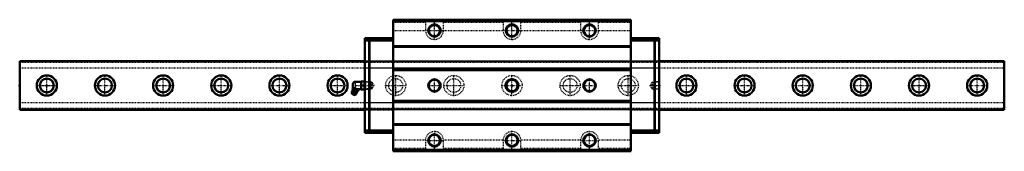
# Model space of a CAD drawing. Header units: millimetres. Extents: x -35 to 1235, y -85 to 85.
import ezdxf

# ---------------------------------------------------------------- set-up
doc = ezdxf.new("R2010")
doc.units = ezdxf.units.MM
doc.linetypes.add('Center', pattern=[1.5, 0.45, -0.5, 0.05, -0.5])
doc.linetypes.add('Dashed', pattern=[2, 1, -1])
for name, color, linetype, lineweight in [('2d ConnectionPoints', 7, 'Continuous', 50), ('AM_0', 7, 'Continuous', 50), ('AM_4', 3, 'Continuous', 25), ('AM_5', 3, 'Continuous', 25), ('AM_7', 7, 'Center', 25), ('AM_9', 6, 'Dashed', 25)]:
    doc.layers.add(name, color=color, linetype=linetype, lineweight=lineweight)

# ---------------------------------------------------------------- blocks, each defined once
blk = doc.blocks.new('1_B_PT1_8_SRN_grease_nipple_joint_0_in_SRN65SLC1SS1270LG350BPT18445000_4')
at = {"layer": 'AM_0'}
for p, q in [((394.8, 1.8), (394.8, -1.8)), ((405.3, 4.8), (397.8, 4.8)), ((405.4, 5), (405.3, 4.9)), ((405.3, 4.9), (405.3, -4.9)), ((405.4, 5), (409.9, 5)), ((405.8, 0), (409.5, 0)), ((410, 4.9), (409.9, 5)), ((393.5, -7.9), (393.3, -10.7)), ((397.8, -12.5), (393.3, -10.7)), ((399.6, -10.3), (393.5, -7.9)), ((394.2, -4.1), (394.6, -3.1)), ((395.4, -2.8), (394.6, -3.1)), ((401.8, -5.4), (394.9, -2.6)), ((396.1, -4.9), (396.5, -3.9)), ((397.8, -12.5), (399.6, -10.3)), ((399.8, -6.4), (400.2, -5.4)), ((400.4, -4.8), (405.3, -4.8)), ((401.7, -7.1), (402.1, -6.1)), ((402.1, -6.1), (401.8, -5.4)), ((405.3, -4.9), (405.4, -5)), ((409.9, -5), (405.4, -5)), ((409.9, -5), (410, -4.9))]:
    blk.add_line(p, q, dxfattribs=at)
for points in [[(405.8, 5), (405.5, 3.7), (405.4, 2.3), (405.5, 1.2), (405.8, 0)], [(405.8, 0), (405.5, -1.3), (405.4, -2.7), (405.5, -3.8), (405.8, -5)], [(409.5, 0), (409.8, 1.3), (409.9, 2.7), (409.8, 3.8), (409.5, 5)], [(409.5, -5), (409.8, -3.7), (409.9, -2.3), (409.8, -1.2), (409.5, 0)], [(394.2, -4.1), (394.4, -4.5), (394.6, -4.8), (395, -5.1), (395.7, -5), (396.1, -4.9)], [(396.1, -4.9), (396.4, -5.2), (397.3, -6), (398.1, -6.3), (398.8, -6.4), (399.5, -6.4), (399.8, -6.4)], [(400.2, -5.4), (399.4, -4.6), (398.3, -4), (397.1, -3.9), (396.5, -3.9)], [(399.8, -6.4), (400, -6.8), (400.2, -7.1), (400.7, -7.4), (401.3, -7.3), (401.7, -7.1)], [(402.1, -6.1), (401.8, -5.7), (401.5, -5.3), (400.8, -5.2), (400.2, -5.4)]]:
    blk.add_lwpolyline(points, dxfattribs=at)
for centre, radius, start, end in [((397.8, 1.8), 3, 90, 180), ((396.6, -9.1), 3.3, 131.1614, 158), ((388.7, -6.4), 6, 4.5497, 22.6397), ((393.9, -6), 0.8, 311.1614, 4.5497), ((396.1, -10.2), 1.82, 214.2344, 281.7656), ((397.8, -1.8), 3, 180, 195.4404), ((396.6, -9.1), 3.3, 338, 4.8386), ((400.6, -8.7), 0.8, 131.4503, 184.8386), ((404.1, -12.6), 6, 113.3061, 131.4503)]:
    blk.add_arc(centre, radius, start, end, dxfattribs=at)
at = {"layer": 'AM_4'}
for p, q in [((397.8, 4.8), (397.8, -3.8)), ((399.8, -8.8), (394.4, -6.6)), ((400.1, -8.1), (394.7, -5.9))]:
    blk.add_line(p, q, dxfattribs=at)
at = {"layer": 'AM_5', "linetype": 'Dashed'}
for p, q in [((410, 4.9), (411, 4.3)), ((411, 4.9), (411, -4.9)), ((418, 4.1), (411, 4.3)), ((410, -4.9), (411, -4.3)), ((418, -4.1), (411, -4.3))]:
    blk.add_line(p, q, dxfattribs=at)
at = {"layer": 'AM_7'}
blk.add_line((395.3, -12.3), (398.7, -3.7), dxfattribs=at)
at = {"layer": 'AM_9'}
for p, q in [((417.4, 4.7), (410, 4.9)), ((418, 4.1), (417.4, 4.7)), ((417.4, 4.7), (417.4, -4.7)), ((418, 4.1), (418, -4.1)), ((410, -4.9), (417.4, -4.7)), ((417.4, -4.7), (418, -4.1))]:
    blk.add_line(p, q, dxfattribs=at)
blk.add_lwpolyline([(396.5, -3.9), (396.2, -3.4), (395.9, -3), (395.2, -2.9), (394.6, -3.1)], dxfattribs=at)
blk = doc.blocks.new('2_SRN65SLCSSB_PT1_8_Slide35_65_0_in_SRN65SLC1SS1270LG350BPT18445000_4')
at = {"layer": 'AM_0'}
for p, q in [((446.6, 85), (446.6, -85)), ((753.4, 85), (446.6, 85)), ((753.4, 83), (446.6, 83)), ((753.4, 85), (753.4, -85)), ((410, 61), (410, -61)), ((415.6, 61), (410, 61)), ((415.6, 58), (410, 58)), ((415.6, 61), (415.6, 60.5)), ((415.6, 60.5), (416.1, 61)), ((415.6, 58.5), (415.6, -58.5)), ((416.1, 58), (415.6, 58.5)), ((446.6, 61), (416.1, 61)), ((416.1, -58), (416.1, 58)), ((446.6, 58), (416.1, 58)), ((753.4, 51), (446.6, 51)), ((753.4, 61), (783.9, 61)), ((753.4, 58), (783.9, 58)), ((784.4, 60.5), (783.9, 61)), ((783.9, 58), (784.4, 58.5)), ((783.9, -58), (783.9, 58)), ((784.4, 61), (784.4, 60.5)), ((784.4, 61), (790, 61)), ((784.4, 58.5), (784.4, -58.5)), ((784.4, 58), (790, 58)), ((790, 61), (790, -61)), ((753.4, 50), (446.6, 50)), ((753.4, 21), (446.6, 21)), ((753.4, 20), (446.6, 20)), ((753.4, -20), (446.6, -20)), ((753.4, -21), (446.6, -21)), ((753.4, -50), (446.6, -50)), ((415.6, -58), (410, -58)), ((415.6, -61), (410, -61)), ((415.6, -58.5), (416.1, -58)), ((416.1, -61), (415.6, -60.5)), ((415.6, -60.5), (415.6, -61)), ((446.6, -58), (416.1, -58)), ((446.6, -61), (416.1, -61)), ((753.4, -51), (446.6, -51)), ((753.4, -58), (783.9, -58)), ((753.4, -61), (783.9, -61)), ((784.4, -58.5), (783.9, -58)), ((783.9, -61), (784.4, -60.5)), ((784.4, -58), (790, -58)), ((784.4, -60.5), (784.4, -61)), ((784.4, -61), (790, -61)), ((753.4, -83), (446.6, -83)), ((753.4, -85), (446.6, -85))]:
    blk.add_line(p, q, dxfattribs=at)
for centre, radius in [((500, 71), 8), ((500, 71), 7.25), ((600, 71), 8), ((600, 71), 7.25), ((700, 71), 8), ((700, 71), 7.25), ((500, 0), 8), ((500, 0), 7.25), ((600, 0), 8), ((600, 0), 7.25), ((700, 0), 8), ((700, 0), 7.25), ((500, -71), 8), ((600, -71), 8), ((700, -71), 8), ((500, -71), 7.25), ((600, -71), 7.25), ((700, -71), 7.25)]:
    blk.add_circle(centre, radius, dxfattribs=at)
at = {"layer": 'AM_5', "linetype": 'Dashed'}
for p, q in [((418, -4.7), (418, 4.7)), ((418.8, 4.1), (418, 4.7)), ((781.3, 4.1), (782.1, 4.7)), ((790, 4.9), (782.1, 4.7)), ((782.1, -4.7), (782.1, 4.7)), ((418.8, -4.1), (418, -4.7)), ((781.3, -4.1), (782.1, -4.7)), ((790, -4.9), (782.1, -4.7))]:
    blk.add_line(p, q, dxfattribs=at)
at = {"layer": 'AM_7'}
for p, q in [((500, 58.9), (500, 83.1)), ((600, 58.9), (600, 83.1)), ((700, 58.9), (700, 83.1)), ((487.9, 71), (512.1, 71)), ((587.9, 71), (612.1, 71)), ((687.9, 71), (712.1, 71)), ((437.6, 61), (437.6, 60)), ((762.4, 61), (762.4, 60)), ((394, 0), (422.7, 0)), ((491.6, 0), (508.4, 0)), ((500, -8.4), (500, 8.4)), ((691.6, 0), (708.4, 0)), ((700, -8.4), (700, 8.4)), ((777.4, 0), (790.7, 0)), ((437.6, -61), (437.6, -60)), ((500, -83.1), (500, -58.9)), ((600, -83.1), (600, -58.9)), ((700, -83.1), (700, -58.9)), ((762.4, -61), (762.4, -60)), ((487.9, -71), (512.1, -71)), ((587.9, -71), (612.1, -71)), ((687.9, -71), (712.1, -71))]:
    blk.add_line(p, q, dxfattribs=at)
at = {"layer": 'AM_9'}
for p, q in [((488.5, 84.5), (446.6, 84.5)), ((488.5, 83.4), (446.6, 83.4)), ((488.5, 81.3), (446.6, 81.3)), ((488.5, 85), (488.5, 71)), ((511.5, 71), (511.5, 85)), ((588.5, 84.5), (511.5, 84.5)), ((588.5, 83.4), (511.5, 83.4)), ((588.5, 81.3), (511.5, 81.3)), ((588.5, 85), (588.5, 71)), ((611.5, 71), (611.5, 85)), ((688.5, 84.5), (611.5, 84.5)), ((688.5, 83.4), (611.5, 83.4)), ((688.5, 81.3), (611.5, 81.3)), ((688.5, 85), (688.5, 71)), ((711.5, 71), (711.5, 85)), ((753.4, 84.5), (711.5, 84.5)), ((753.4, 83.4), (711.5, 83.4)), ((753.4, 81.3), (711.5, 81.3)), ((488.5, 70.6), (446.6, 70.6)), ((588.5, 70.6), (511.5, 70.6)), ((688.5, 70.6), (611.5, 70.6)), ((753.4, 70.6), (711.5, 70.6)), ((416.1, 58), (415.6, 58)), ((435, 61), (435, 60)), ((440.2, 60), (435, 60)), ((440.2, 60), (440.2, 61)), ((759.8, 61), (759.8, 60)), ((765, 60), (759.8, 60)), ((765, 60), (765, 61)), ((783.9, 58), (784.4, 58)), ((790, 31.5), (410, 31.5)), ((790, 31.2), (410, 31.2)), ((446.6, 30.5), (410, 30.5)), ((790, 30.5), (753.4, 30.5)), ((790, 22.5), (410, 22.5)), ((410.6, 4.3), (410, 4.9)), ((419.7, 4), (410.6, 4.3)), ((410.6, 4.3), (410.6, -4.3)), ((422.1, 0), (419.7, 4)), ((419.7, 4), (419.7, -4)), ((419.7, -4), (422.1, 0)), ((780.4, 4), (778, 0)), ((778, 0), (780.4, -4)), ((789.5, 4.3), (780.4, 4)), ((780.4, 4), (780.4, -4)), ((790, 4.8), (789.5, 4.3)), ((789.5, 4.3), (789.5, -4.3)), ((410, -4.9), (410.6, -4.3)), ((410.6, -4.3), (419.7, -4)), ((780.4, -4), (789.5, -4.3)), ((789.5, -4.3), (790, -4.8)), ((790, -22.5), (410, -22.5)), ((446.6, -30.5), (410, -30.5)), ((790, -31.2), (410, -31.2)), ((790, -31.5), (410, -31.5)), ((790, -30.5), (753.4, -30.5)), ((416.1, -58), (415.6, -58)), ((440.2, -60), (435, -60)), ((435, -60), (435, -61)), ((440.2, -61), (440.2, -60)), ((765, -60), (759.8, -60)), ((759.8, -60), (759.8, -61)), ((765, -61), (765, -60)), ((783.9, -58), (784.4, -58)), ((488.5, -70.6), (446.6, -70.6)), ((488.5, -71), (488.5, -85)), ((588.5, -70.6), (511.5, -70.6)), ((511.5, -85), (511.5, -71)), ((588.5, -71), (588.5, -85)), ((688.5, -70.6), (611.5, -70.6)), ((611.5, -85), (611.5, -71)), ((688.5, -71), (688.5, -85)), ((753.4, -70.6), (711.5, -70.6)), ((711.5, -85), (711.5, -71)), ((488.5, -81.3), (446.6, -81.3)), ((488.5, -83.4), (446.6, -83.4)), ((488.5, -84.5), (446.6, -84.5)), ((588.5, -81.3), (511.5, -81.3)), ((588.5, -83.4), (511.5, -83.4)), ((588.5, -84.5), (511.5, -84.5)), ((688.5, -81.3), (611.5, -81.3)), ((688.5, -83.4), (611.5, -83.4)), ((688.5, -84.5), (611.5, -84.5)), ((753.4, -81.3), (711.5, -81.3)), ((753.4, -83.4), (711.5, -83.4)), ((753.4, -84.5), (711.5, -84.5))]:
    blk.add_line(p, q, dxfattribs=at)
for centre, start, end in [((500, 71), 180, 0), ((600, 71), 180, 0), ((700, 71), 180, 0), ((500, -71), 360, 180), ((600, -71), 360, 180), ((700, -71), 0, 180)]:
    blk.add_arc(centre, 11.5, start, end, dxfattribs=at)
blk = doc.blocks.new('3_SRN65SLC127035_Track_0_in_SRN65SLC1SS1270LG350BPT18445000_4')
at = {"layer": 'AM_0'}
for p, q in [((-35, 31.5), (-35, -31.5)), ((410, 31.5), (-35, 31.5)), ((1235, 31.5), (790, 31.5)), ((1235, 31.5), (1235, -31.5)), ((-35, -31.5), (410, -31.5)), ((790, -31.5), (1235, -31.5))]:
    blk.add_line(p, q, dxfattribs=at)
for centre, radius in [((0, 0), 13), ((75, 0), 13), ((150, 0), 13), ((225, 0), 13), ((300, 0), 13), ((375, 0), 13), ((825, 0), 13), ((900, 0), 13), ((975, 0), 13), ((1050, 0), 13), ((1125, 0), 13), ((1200, 0), 13), ((0, 0), 9), ((75, 0), 9), ((150, 0), 9), ((225, 0), 9), ((300, 0), 9), ((375, 0), 9), ((825, 0), 9), ((900, 0), 9), ((975, 0), 9), ((1050, 0), 9), ((1125, 0), 9), ((1200, 0), 9)]:
    blk.add_circle(centre, radius, dxfattribs=at)
at = {"layer": 'AM_4'}
for p, q in [((410, 30.5), (-35, 30.5)), ((1235, 30.5), (790, 30.5)), ((410, -30.5), (-35, -30.5)), ((1235, -30.5), (790, -30.5))]:
    blk.add_line(p, q, dxfattribs=at)
at = {"layer": 'AM_7'}
for p, q in [((0, -13.65), (0, 13.65)), ((75, -13.65), (75, 13.65)), ((150, -13.65), (150, 13.65)), ((225, -13.65), (225, 13.65)), ((300, -13.65), (300, 13.65)), ((375, -13.65), (375, 13.65)), ((450, -13.65), (450, 13.65)), ((525, -13.65), (525, 13.65)), ((600, -13.65), (600, 13.65)), ((675, -13.65), (675, 13.65)), ((750, -13.65), (750, 13.65)), ((825, -13.65), (825, 13.65)), ((900, -13.65), (900, 13.65)), ((975, -13.65), (975, 13.65)), ((1050, -13.65), (1050, 13.65)), ((1125, -13.65), (1125, 13.65)), ((1200, -13.65), (1200, 13.65)), ((-13.65, 0), (13.65, 0)), ((61.35, 0), (88.65, 0)), ((136.35, 0), (163.65, 0)), ((211.35, 0), (238.65, 0)), ((286.35, 0), (313.65, 0)), ((361.35, 0), (388.65, 0)), ((511.35, 0), (538.65, 0)), ((586.35, 0), (613.65, 0)), ((661.35, 0), (688.65, 0)), ((736.35, 0), (763.65, 0)), ((811.35, 0), (838.65, 0)), ((886.35, 0), (913.65, 0)), ((961.35, 0), (988.65, 0)), ((1036.35, 0), (1063.65, 0)), ((1111.35, 0), (1138.65, 0)), ((1186.35, 0), (1213.65, 0)), ((436.35, 0), (463.65, 0))]:
    blk.add_line(p, q, dxfattribs=at)
at = {"layer": 'AM_9'}
for p, q in [((1235, 31.25), (-35, 31.25)), ((1235, 29.5), (-35, 29.5)), ((446.6, 31.5), (410, 31.5)), ((790, 30.5), (410, 30.5)), ((790, 31.5), (753.4, 31.5)), ((1235, 22.5), (-35, 22.5)), ((1235, -22.5), (-35, -22.5)), ((1235, -29.5), (-35, -29.5)), ((1235, -31.25), (-35, -31.25)), ((790, -30.5), (410, -30.5)), ((410, -31.5), (446.6, -31.5)), ((753.4, -31.5), (790, -31.5))]:
    blk.add_line(p, q, dxfattribs=at)
for centre, radius in [((450, 0), 13), ((525, 0), 13), ((600, 0), 13), ((675, 0), 13), ((750, 0), 13), ((450, 0), 9), ((525, 0), 9), ((600, 0), 9), ((675, 0), 9), ((750, 0), 9)]:
    blk.add_circle(centre, radius, dxfattribs=at)

msp = doc.modelspace()

# ---------------------------------------------------------------- linework, layer by layer
at = {"layer": '2d ConnectionPoints'}
for p in [(437.6, 61), (762.4, 61), (-35, 0), (0, 0), (0, 0), (410, 0), (600, 0), (790, 0), (437.6, -61), (762.4, -61)]:
    msp.add_point(p, dxfattribs=at)

# ---------------------------------------------------------------- block references
for name in ['2_SRN65SLCSSB_PT1_8_Slide35_65_0_in_SRN65SLC1SS1270LG350BPT18445000_4', '3_SRN65SLC127035_Track_0_in_SRN65SLC1SS1270LG350BPT18445000_4', '1_B_PT1_8_SRN_grease_nipple_joint_0_in_SRN65SLC1SS1270LG350BPT18445000_4']:
    msp.add_blockref(name, (0, 0))

doc.saveas('drawing.dxf')
